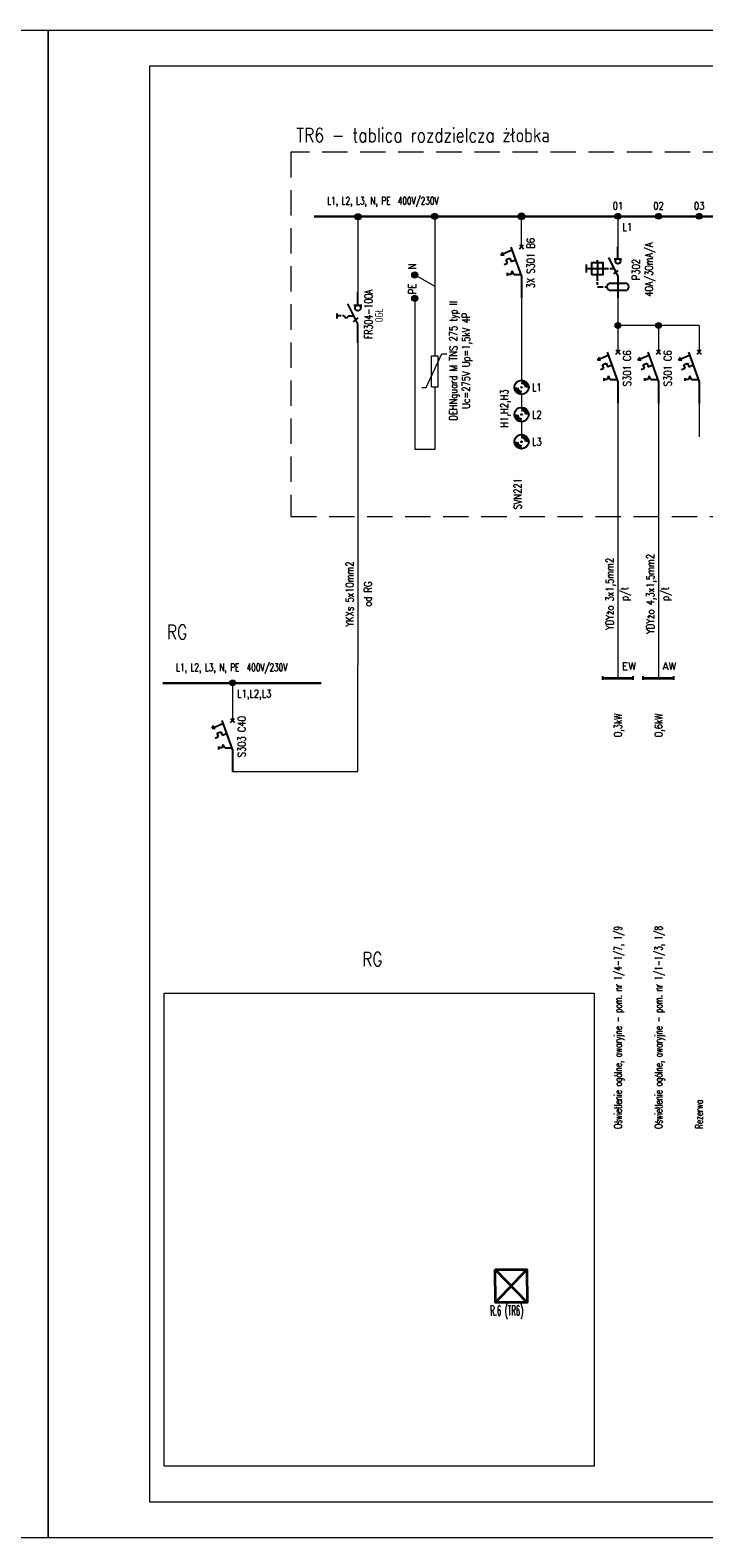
# Model space of a CAD drawing. Header units: millimetres. Extents: x -2994 to 13921, y -9859 to 2415.
# Tile 2 of 47: x 4293 to 5620, y -9859 to -6889. Entities that reach past the tile are written whole.
import ezdxf
from ezdxf.enums import TextEntityAlignment as Align

# ---------------------------------------------------------------- set-up
doc = ezdxf.new("R2010")
doc.units = ezdxf.units.MM
doc.linetypes.add('DASHED', pattern=[0.75, 0.5, -0.25])
doc.layers.get('DEFPOINTS').update_dxf_attribs({"color": 253, "true_color": 0x828282})
for name, color, linetype, lineweight in [('E_schemat_aparaty', 1, 'Continuous', 25), ('E_Schematy_cienka', 9, 'Continuous', 9), ('E_Schematy_gruba', 1, 'Continuous', 35), ('E_Schematy_linie', 7, 'Continuous', 18), ('E_schematy_opisy', 7, 'Continuous', 18), ('E_schematy_urządzenia', 1, 'Continuous', 25), ('IE_OPISY_ogólne', 7, 'Continuous', 30), ('IE_SIŁA_Wypusty', 230, 'Continuous', 35)]:
    doc.layers.add(name, color=color, linetype=linetype, lineweight=lineweight)
doc.layers.add('PDF _Geometria', color=7, linetype='Continuous')
doc.styles.add('ROMANS', font='romans.shx', dxfattribs={"width": 0.8, "oblique": 15})
picture_1 = doc.add_image_def('image2.jpg', size_in_pixel=(3000, 3301))

# ---------------------------------------------------------------- blocks, each defined once
blk = doc.blocks.new('A$C3C8406F8')
at = {"layer": 'E_schemat_aparaty'}
for p, q in [((-4.1, -4.1), (4.1, 4.1)), ((-4.1, 4.1), (4.1, -4.1)), ((-40.5, -15.3), (-19.1, -6)), ((-40.5, -15.3), (-36.6, -10.1)), ((-40.5, -15.3), (-34.1, -16)), ((-40.5, -15.3), (-34.1, -16)), ((-30.3, -25.1), (-23.2, -22.2)), ((-27.6, -31.8), (-30.3, -25.1)), ((-23.2, -22.2), (-20.5, -28.9)), ((-21.2, -0.2), (0, -58.5)), ((-20.5, -28.9), (-12, -25.4)), ((-34.5, -34.6), (-27.6, -31.8)), ((-28, -51.3), (-28, -57)), ((-21.2, -54.1), (-28, -54.1)), ((-18.3, -47.1), (-21.2, -54.1)), ((-15.2, -54.1), (-18.3, -47.1)), ((-15.2, -54.2), (-1.6, -54.2)), ((0, -58.5), (0, -100.6))]:
    blk.add_line(p, q, dxfattribs=at)
blk = doc.blocks.new('A$C2C2967F3')
at = {"layer": 'E_Schematy_linie'}
h = blk.add_hatch(color=256, dxfattribs=at)
h.dxf.hatch_style = 1
h.paths.add_polyline_path([(-5.7, 0, 1), (5.7, 0, 1)])
blk.add_circle((0, 0), 5.67, dxfattribs=at)
blk = doc.blocks.new('cp_ucs2d')
at = {"layer": 'DEFPOINTS'}
blk.add_line((0, 0), (0, 0), dxfattribs=at)
blk.add_point((0, 0), dxfattribs=at)
blk = doc.blocks.new('A$C2C080B57')
at = {"layer": 'E_schemat_aparaty'}
for p, q in [((0, -23.2), (0, 0)), ((-40.5, -31.3), (-40.5, -26.1)), ((0, -57.1), (-18, -21.1)), ((-7.2, -23.2), (7.2, -23.2)), ((-62.3, -34.9), (-62.3, -50.4)), ((-62.3, -42.7), (-51.9, -42.7)), ((-51.9, -42.7), (-29.1, -42.7)), ((-40.5, -31.3), (-40.5, -54.1)), ((-40.5, -67), (-40.5, -56.7)), ((-29.1, -42.7), (-18.7, -42.7)), ((-16.1, -42.7), (-7.2, -42.7)), ((-7.8, -53.3), (0.6, -46.4)), ((0, -57.1), (0, -100.6)), ((-40.5, -74.8), (-40.5, -69.6)), ((-40.3, -78.7), (-28.8, -78.7)), ((-25.9, -78.7), (-21.6, -78.7)), ((-14.4, -71.5), (14.4, -71.5)), ((14.4, -85.9), (-14.4, -85.9))]:
    blk.add_line(p, q, dxfattribs=at)
blk.add_lwpolyline([(-51.9, -54.1), (-29.1, -54.1), (-29.1, -31.3), (-51.9, -31.3)], close=True, dxfattribs=at)
blk.add_circle((0, -28.3), 5.09, dxfattribs=at)
for centre, start, end in [((-14.4, -78.7), 90, 270), ((14.4, -78.7), 270, 90)]:
    blk.add_arc(centre, 7.2, start, end, dxfattribs=at)
at = {"layer": 'E_schemat_aparaty', "xscale": 0.576, "yscale": 0.576, "zscale": 0.576, "rotation": 270}
blk.add_blockref('cp_ucs2d', (0, -100.3), dxfattribs=at)
blk = doc.blocks.new('A$C05B91095')
at = {"layer": 'E_schematy_urządzenia'}
for p, q in [((-30, -4.3), (-30, 3.2)), ((-30, 0), (30, 0)), ((30, -4.3), (30, 3.2)), ((-30, -1.2), (30, -1.2))]:
    blk.add_line(p, q, dxfattribs=at)
blk = doc.blocks.new('A$C0E640E26')
at = {"layer": 'E_schemat_aparaty'}
for p, q in [((0, -25.9), (0, 0)), ((0, -63), (-19.7, -23.6)), ((-7.9, -25.9), (7.9, -25.9)), ((-40.6, -52.3), (-40.6, -42.2)), ((-33.1, -47.3), (-40.6, -47.3)), ((-28, -47.3), (-30.6, -47.3)), ((-23, -52.3), (-28, -47.3)), ((-18, -47.3), (-23, -52.3)), ((-18, -47.3), (-7.9, -47.3)), ((-8.6, -58.9), (0.7, -51.3)), ((0, -100.6), (0, -63))]:
    blk.add_line(p, q, dxfattribs=at)
blk.add_circle((0, -31.5), 5.57, dxfattribs=at)
at = {"layer": 'E_schemat_aparaty', "xscale": 0.6300000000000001, "yscale": 0.6300000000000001, "zscale": 0.6300000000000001}
for p, rotation in [((0, 0), 90), ((0, -100.6), 270)]:
    blk.add_blockref('cp_ucs2d', p, dxfattribs=dict(at, rotation=rotation))
blk = doc.blocks.new('A$C3F9203A5')
at = {"layer": 'E_schemat_aparaty'}
for radius in [14.1, 0.823]:
    blk.add_circle((0, -14.1), radius, dxfattribs=at)
for radius, start, end in [(11.4, 180, 270), (8.18, 180, 270), (11.4, 0, 90), (8.18, 0, 90)]:
    blk.add_arc((0, -14.1), radius, start, end, dxfattribs=at)

msp = doc.modelspace()

# ---------------------------------------------------------------- hatches: boundary and pattern name
at = {"layer": 'E_Schematy_linie'}
h = msp.add_hatch(color=256, dxfattribs=at)
edge = h.paths.add_edge_path()
edge.add_arc((4938.084, -7256.828), 6, 0, 360)
h = msp.add_hatch(color=256, dxfattribs=at)
edge = h.paths.add_edge_path()
edge.add_arc((5089.536, -7255.975), 6, 0, 360)
h = msp.add_hatch(color=256, dxfattribs=at)
edge = h.paths.add_edge_path()
edge.add_arc((5260.437, -7255.962), 6.667, 0, 360)
h = msp.add_hatch(color=256, dxfattribs=at)
edge = h.paths.add_edge_path()
edge.add_arc((5050.098, -7371.211), 6, 0, 360)
h = msp.add_hatch(color=256, dxfattribs=at)
edge = h.paths.add_edge_path()
edge.add_arc((5050.098, -7417.522), 6, 0, 360)

# ---------------------------------------------------------------- linework, layer by layer
at = {"layer": 'E_Schematy_cienka', "linetype": 'DASHED', "ltscale": 100}
msp.add_lwpolyline([(4806.239, -7847.02), (7617.57, -7847.111), (7617.57, -7129.328), (4806.239, -7129.224)], close=True, dxfattribs=at)
at = {"layer": 'E_Schematy_gruba', "linetype": 'ByBlock', "lineweight": 30}
for p, q in [((4851.782, -7256.05), (7522.524, -7256.14)), ((4554.026, -8175.263), (4865.882, -8175.274))]:
    msp.add_line(p, q, dxfattribs=at)
at = {"layer": 'E_Schematy_linie'}
for p, q in [((4938.084, -7256.053), (4938.084, -7404.821)), ((5089.536, -7255.842), (5089.536, -7531.024)), ((5260.439, -7316.99), (5260.437, -7255.857)), ((5450.34, -7255.874), (5450.34, -7316.162)), ((5050.098, -7371.211), (5089.536, -7393.445)), ((5260.442, -7378.123), (5260.442, -7578.728)), ((5050.098, -7417.522), (5050.098, -7715.374)), ((5450.34, -7416.424), (5450.34, -7471.148)), ((5610.34, -7471.148), (5450.34, -7471.148)), ((5450.34, -7471.415), (5450.34, -7523.24)), ((5530.34, -7471.415), (5530.34, -7523.24)), ((5610.34, -7471.148), (5610.34, -7523.24)), ((4938.084, -7505.459), (4938.084, -8139.108)), ((5082.786, -7591.774), (5082.786, -7531.024)), ((5082.786, -7531.024), (5096.286, -7531.024)), ((5096.286, -7591.774), (5096.286, -7531.024)), ((5082.786, -7591.774), (5096.286, -7591.774)), ((5089.536, -7593.799), (5089.536, -7715.374)), ((5260.442, -7606.975), (5260.442, -7632.28)), ((5450.34, -7623.878), (5450.34, -8164.915)), ((5530.34, -7623.878), (5530.34, -8164.915)), ((5610.34, -7623.878), (5610.341, -7690.532)), ((5260.442, -7660.527), (5260.442, -7685.832)), ((5089.536, -7715.374), (5050.098, -7715.374)), ((4938.084, -8349.657), (4938.083, -8139.108)), ((4691.248, -8175.268), (4691.245, -8249.022)), ((4691.246, -8349.659), (4938.084, -8349.657))]:
    msp.add_line(p, q, dxfattribs=at)
msp.add_lwpolyline([(5063.894, -7593.317), (5072.329, -7593.317), (5103.196, -7527.039), (5113.259, -7527.039)], dxfattribs=at)
for centre, radius in [((4938.084, -7256.828), 6), ((4938.084, -7256.961), 6), ((5089.536, -7255.975), 6), ((5089.536, -7256.109), 6), ((5260.437, -7255.962), 6.667), ((5260.437, -7256.11), 6.667), ((5050.098, -7371.211), 6), ((5050.098, -7371.344), 6), ((5050.098, -7417.522), 6), ((5050.098, -7417.655), 6)]:
    msp.add_circle(centre, radius, dxfattribs=at)
at = {"layer": 'IE_OPISY_ogólne', "color": 7, "lineweight": 15}
for points in [[(2162.961, -6889.17), (4327.961, -6889.17), (4327.961, -9859.17), (2162.961, -9859.17)], [(4327.961, -6889.17), (8527.961, -6889.17), (8527.961, -9859.17), (4327.961, -9859.17)], [(4527.961, -6959.17), (8457.961, -6959.17), (8457.961, -9789.17), (4527.961, -9789.17)]]:
    msp.add_lwpolyline(points, close=True, dxfattribs=at)
at = {"layer": 'IE_SIŁA_Wypusty', "color": 1, "true_color": 0xff0000}
for p, q in [((5271.422, -9395.521), (5208.761, -9330.751)), ((5209.378, -9395.86), (5270.805, -9330.413))]:
    msp.add_line(p, q, dxfattribs=at)
msp.add_lwpolyline([(5208.761, -9330.751), (5270.805, -9330.413), (5271.422, -9395.521), (5209.378, -9395.86)], close=True, dxfattribs=at)

# ---------------------------------------------------------------- block references
at = {"layer": 'E_schemat_aparaty'}
for name, p in [('A$C3C8406F8', (5260.439, -7316.162)), ('A$C2C080B57', (5450.34, -7316.162)), ('A$C0E640E26', (4938.084, -7404.821)), ('A$C3C8406F8', (5450.34, -7523.24)), ('A$C3C8406F8', (5530.34, -7523.24)), ('A$C3C8406F8', (5610.34, -7523.24)), ('A$C3F9203A5', (5260.442, -7578.728)), ('A$C3F9203A5', (5260.442, -7632.28)), ('A$C3F9203A5', (5260.442, -7685.832)), ('A$C3C8406F8', (4691.245, -8249.022))]:
    msp.add_blockref(name, p, dxfattribs=at)
at = {"layer": 'E_Schematy_linie'}
for p in [(5450.34, -7255.874), (5530.34, -7255.874), (5610.34, -7255.874), (5450.34, -7471.148), (5530.34, -7471.148), (4691.248, -8175.072)]:
    msp.add_blockref('A$C2C2967F3', p, dxfattribs=at)
at = {"layer": 'E_schematy_urządzenia'}
for p in [(5450.34, -8164.915), (5530.34, -8164.915)]:
    msp.add_blockref('A$C05B91095', p, dxfattribs=at)

# ---------------------------------------------------------------- texts
at = {"layer": 'E_Schematy_gruba', "linetype": 'ByBlock', "style": 'ROMANS', "width": 0.8}
for s, p in [('TR6 - tablica rozdzielcza żłobka', (4816.874, -7110.069)), ('RG', (4561.69, -8088.885)), ('RG', (4946.334, -8733.169))]:
    msp.add_text(s, height=28, dxfattribs=at).set_placement(p)
at = {"layer": 'E_schematy_opisy', "style": 'ROMANS'}
for s, width, p in [('L1, L2, L3, N, PE  400V/230V', 0.7, (4877.722, -7232.793)), ('L1', 0.8, (5459.22, -7284.365)), ('L1, L2, L3, N, PE  400V/230V', 0.7, (4579.966, -8152.007)), ('L1,L2,L3', 0.8, (4700.127, -8203.563))]:
    msp.add_text(s, height=15, dxfattribs=dict(at, width=width)).set_placement(p)
at = {"layer": 'E_schematy_opisy', "style": 'ROMANS', "width": 0.8}
for s, p in [('01', (5450.34, -7247.273)), ('02', (5530.34, -7247.273)), ('03', (5610.34, -7247.273))]:
    msp.add_text(s, height=15, dxfattribs=at).set_placement(p, align=Align.BOTTOM_CENTER)
at = {"layer": 'E_schematy_opisy', "style": 'ROMANS'}
for s, height, width, p in [('3X S301 B6', 15, 0.8, (5285.965, -7348.094)), ('40A/30mA/A', 15, 0.8, (5518.879, -7360.629)), ('P302', 15, 0.8, (5493.307, -7360.629)), ('FR304-100A', 16, 0.7, (4967.001, -7448.78)), ('DEHNguard M TNS 275 typ II', 15, 0.8, (5133.546, -7540.386)), ('Uc=275V Up=1,5kV 4P', 15, 0.8, (5158.546, -7540.386)), ('S301 C6', 15, 0.8, (5475.866, -7555.172)), ('S301 C6', 15, 0.8, (5555.866, -7555.172)), ('S303 C40', 15, 0.8, (4716.771, -8280.953))]:
    msp.add_text(s, height=height, rotation=90, dxfattribs=dict(at, width=width)).set_placement(p, align=Align.CENTER)
for s, width, p in [('N', 0.8, (5052.763, -7360.295)), ('PE', 0.8, (5052.763, -7409.081)), ('OGŁ', 0.7, (4987.064, -7464.536)), ('H1,H2,H3', 0.8, (5234.043, -7671.793)), ('SVN221', 0.8, (5260.063, -7833.262))]:
    msp.add_text(s, height=15, rotation=90, dxfattribs=dict(at, width=width)).set_placement(p)
at = {"layer": 'E_schematy_opisy', "style": 'ROMANS', "width": 0.8}
for s, p in [('L1', (5281.083, -7592.852)), ('L2', (5281.083, -7646.403)), ('L3', (5281.083, -7699.955))]:
    msp.add_text(s, height=15, dxfattribs=at).set_placement(p, align=Align.MIDDLE_LEFT)
for s, p in [('YDYżo 4,3x1,5mm2', (5526.111, -7999.544)), ('YKXs 5x10mm2', (4933.855, -7999.794)), ('YDYżo 3x1,5mm2', (5446.111, -7999.544)), ('od RG', (4969.769, -7999.794))]:
    msp.add_text(s, height=15, rotation=90, dxfattribs=at).set_placement(p, align=Align.BOTTOM_CENTER)
for p in [(5455.712, -7999.544), (5535.712, -7999.539)]:
    msp.add_text('p/t', height=15, rotation=90, dxfattribs=at).set_placement(p, align=Align.TOP_CENTER)
at = {"layer": 'E_schematy_opisy', "style": 'ROMANS'}
for s, width, p in [('0,3kW', 0.8, (5450.34, -8281.763)), ('0,6kW', 0.8, (5530.34, -8281.763)), ('Oświetlenie ogólne, awaryjne - pom. nr 1/4-1/7, 1/9', 0.7, (5450.34, -9053.438, -1997.858)), ('Oświetlenie ogólne, awaryjne - pom. nr 1/1-1/3, 1/8', 0.7, (5530.34, -9053.438, -1997.858)), ('Rezerwa', 0.7, (5610.34, -9053.44, -1997.858))]:
    msp.add_text(s, height=15, rotation=90, dxfattribs=dict(at, width=width)).set_placement(p, align=Align.MIDDLE_LEFT)
at = {"layer": 'E_schematy_urządzenia', "style": 'ROMANS'}
for s, p in [('EW', (5458.192, -8149.526)), ('AW', (5538.192, -8149.526))]:
    msp.add_text(s, height=15, dxfattribs=at).set_placement(p)
at = {"layer": 'PDF _Geometria', "color": 1, "lineweight": 30, "true_color": 0xff0000, "style": 'ROMANS', "width": 0.5}
msp.add_text('R.6 (TR6)', height=20, rotation=0.543261, dxfattribs=at).set_placement((5231.198, -9411.478, 0.009), align=Align.MIDDLE_CENTER)

# ---------------------------------------------------------------- pictures from other files: only their frames are drawn
at = {"layer": 'E_Schematy_linie'}
image = msp.add_image(picture_1, insert=(4556.719, -9717.838), size_in_units=(846.667, 931.616), dxfattribs=at)
image.dxf.flags = 7

doc.saveas('drawing.dxf')
